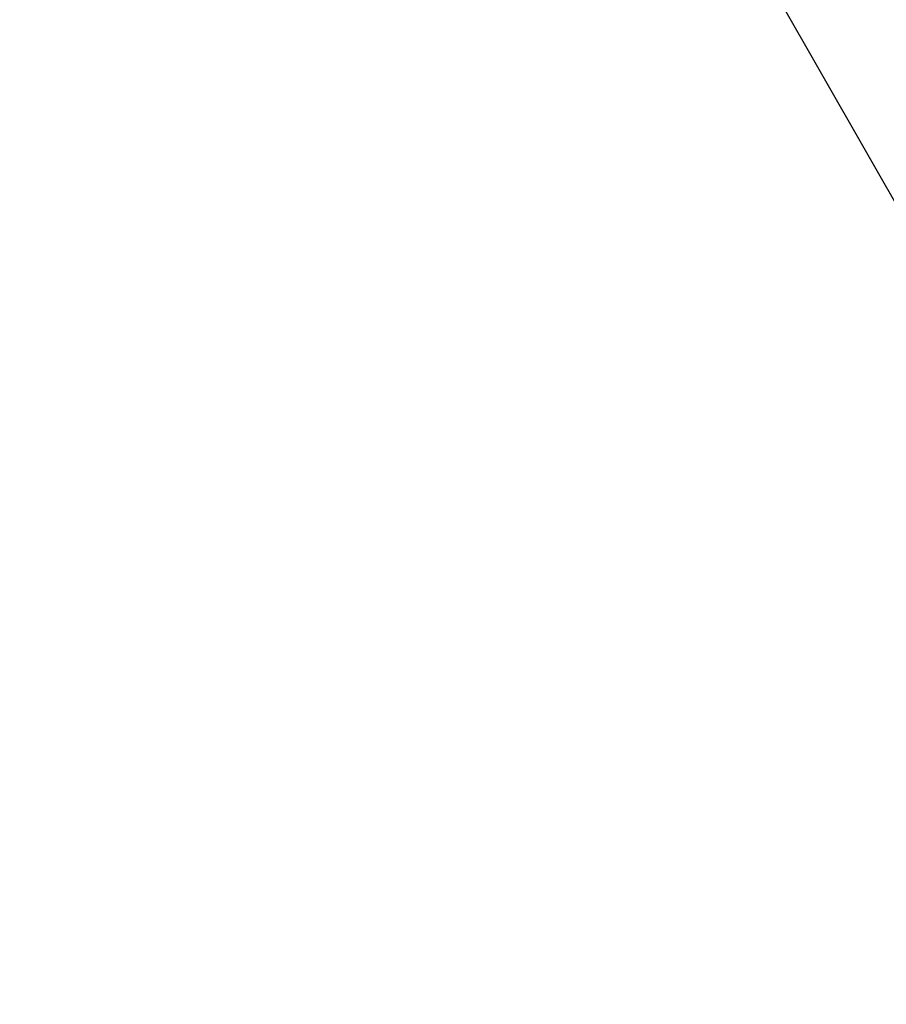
# Model space of a CAD drawing. Header units: millimetres. Extents: x 22 to 177, y -71 to 54.
# Tile 32 of 256: x 66.356 to 66.576, y -53.458 to -53.208. Entities that reach past the tile are written whole.
import ezdxf

# ---------------------------------------------------------------- set-up
doc = ezdxf.new("R2010")
doc.units = ezdxf.units.MM
doc.header["$LTSCALE"] = 25.4
doc.layers.get('0').update_dxf_attribs({"true_color": 0xff5454})

# ---------------------------------------------------------------- blocks, each defined once
blk = doc.blocks.new('PROFILE-IRIS-LED-20W-9004-9005-9006-9007.STL#2')
at = {"color": 18, "true_color": 0x000000}
mesh = blk.add_polyface(dxfattribs=at)
corners = [(66.36227, -8.45543, 121.83384), (67.61766, -8.51881, 121.26537), (95.51465, -60.93885, 48.43997)]
mesh.append_faces([[corners[k] for k in face] for face in [(0, 1, 2)]], dxfattribs={"color": 18})
mesh = blk.add_polyface(dxfattribs=at)
corners = [(66.08934, -49.03355, 16.85922), (66.13285, -52.47389, 21.5739), (66.67902, -53.43042, 20.23107), (65.54317, -48.07701, 18.20205)]
mesh.append_faces([[corners[k] for k in face] for face in [(0, 1, 2), (1, 0, 3)]], dxfattribs={"vtx0": -1, "color": 18})
mesh = blk.add_polyface(dxfattribs=at)
corners = [(65.92107, -51.64851, 13.84558), (66.25056, -55.54847, 18.08204), (66.57258, -56.11243, 17.29033), (65.59905, -51.08456, 14.63729)]
mesh.append_faces([[corners[k] for k in face] for face in [(0, 1, 2), (1, 0, 3)]], dxfattribs={"vtx0": -1, "color": 18})

msp = doc.modelspace()

# ---------------------------------------------------------------- block references
at = {"color": 0}
msp.add_blockref('PROFILE-IRIS-LED-20W-9004-9005-9006-9007.STL#2', (0, 0), dxfattribs=at)

doc.saveas('drawing.dxf')
